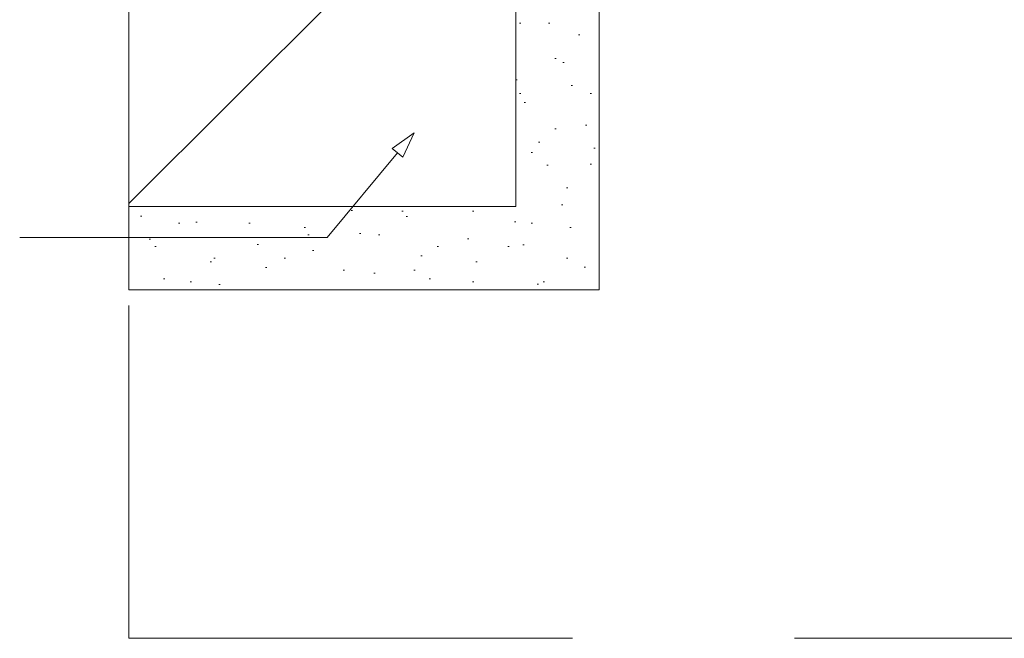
# Paper-space layout 'AD-02 DETAL MONTAŻU DRZWI' of a CAD drawing. Header units: millimetres. Extents: x 0 to 594, y 0 to 550.
# Tile 27 of 99: x 94 to 129, y 187 to 209. Entities that reach past the tile are written whole.
import ezdxf
from ezdxf.xclip import XClip

# ---------------------------------------------------------------- set-up
doc = ezdxf.new("R2010")
doc.units = ezdxf.units.MM
doc.header["$MEASUREMENT"] = 0
doc.header["$XCLIPFRAME"] = 0
doc.linetypes.add('przerywama detal', pattern=[120, 80, -40])
doc.layers.add('A_stolarka', color=7, linetype='Continuous')
for name, color, linetype, lineweight, true_color in [('A_stolarka_Nr_pióra__10', 7, 'Continuous', 13, 0x4b4b4b), ('A_stolarka_Nr_pióra__170', 7, 'Continuous', 5, 0x1c1c1c), ('A_stolarka_Nr_pióra__7', 7, 'Continuous', 18, 0x171717)]:
    doc.layers.add(name, color=color, linetype=linetype, lineweight=lineweight, true_color=true_color)

# ---------------------------------------------------------------- blocks, each defined once
blk = doc.blocks.new('Rysunek_2_2', base_point=(-46914.584, -27095.2))
at = {"layer": 'A_stolarka', "linetype": 'Continuous', "lineweight": 0, "true_color": 0x4b4b4b}
h = blk.add_hatch(dxfattribs=at)
h.set_pattern_fill('BLOCZKI_CERAMICZNE_0002', color=251, style=0, pattern_type=2)
h.set_pattern_definition([(45, (-46914.584, -27095.2), (-14.1421356, 14.1421356), [])])
h.paths.add_polyline_path([(97.585, 202.728), (111.542, 202.728), (111.542, 216.856), (109.627, 216.856), (109.627, 217.143), (109.227, 217.143), (109.227, 216.856), (108.627, 216.856), (108.627, 217.193), (108.227, 217.193), (108.227, 216.856, -0.420204), (106.227, 216.856), (105.627, 216.856), (105.627, 217.323), (105.227, 217.323), (105.227, 216.856), (104.627, 216.856), (104.627, 217.373), (104.227, 217.373), (104.227, 216.856, -0.420204), (102.227, 216.856), (101.627, 216.856), (101.627, 217.523), (101.227, 217.523), (101.227, 216.856), (100.827, 216.856), (100.327, 217.223), (100.327, 217.723), (100.491, 217.723), (100.26, 217.856), (100.491, 217.989), (100.327, 217.989), (100.327, 218.489), (100.372, 218.523), (100.827, 218.856), (101.227, 218.856), (101.227, 218.189), (101.627, 218.189), (101.627, 218.856), (102.227, 218.856, -0.420202), (104.227, 218.856), (104.227, 218.339), (104.627, 218.339), (104.627, 218.856), (105.227, 218.856), (105.227, 218.389), (105.627, 218.389), (105.627, 218.856), (106.227, 218.856, -0.420202), (108.227, 218.856), (108.227, 218.519), (108.627, 218.519), (108.627, 218.856), (109.227, 218.856), (109.227, 218.569), (109.627, 218.569), (109.627, 218.856), (111.542, 218.856), (111.542, 232.735), (97.585, 232.735)])
h = blk.add_hatch(dxfattribs=at)
h.set_pattern_fill('TYNK1_2_0002', color=251, style=0, pattern_type=2)
h.set_pattern_definition([(45, (-46914.5838, -27091.2), (-1.272792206, 1.272792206), [0, -1.2, 0, -1.8]), (110, (-46910.5838, -27091.2), (1.69144672, 0.61563626), [0, -0.88, 0, -1.52])])
h.paths.add_polyline_path([(97.585, 199.728), (114.543, 199.728), (114.543, 216.856), (114.127, 216.856), (114.127, 216.656), (113.927, 216.656), (113.927, 216.856), (111.542, 216.856), (111.542, 202.728), (97.585, 202.728)])
at = {"layer": 'A_stolarka_Nr_pióra__10', "color": 251, "linetype": 'przerywama detal', "lineweight": 13, "ltscale": 0.2, "true_color": 0x4b4b4b}
for p, q in [((97.585, 247.152), (97.585, 187.152)), ((97.585, 187.152), (157.585, 187.152))]:
    blk.add_line(p, q, dxfattribs=at)
at = {"layer": 'A_stolarka_Nr_pióra__10', "color": 251, "linetype": 'Continuous', "lineweight": 13, "ltscale": 0.2, "true_color": 0x4b4b4b, "flags": 128}
blk.add_lwpolyline([(111.542, 216.856), (111.542, 202.728), (97.585, 202.728), (97.585, 232.735)], dxfattribs=at)
blk.add_lwpolyline([(97.585, 199.728), (97.585, 202.728), (111.542, 202.728), (111.542, 216.856), (113.927, 216.856), (113.927, 216.656), (114.127, 216.656), (114.127, 216.856), (114.543, 216.856), (114.543, 199.728)], close=True, dxfattribs=at)
at = {"layer": 'A_stolarka_Nr_pióra__170', "color": 250, "linetype": 'Continuous', "lineweight": 5, "ltscale": 0.2, "true_color": 0x1c1c1c}
for p, q in [((107.274, 204.665), (104.732, 201.609)), ((104.732, 201.609), (93.644, 201.609))]:
    blk.add_line(p, q, dxfattribs=at)
at = {"layer": 'A_stolarka_Nr_pióra__7', "color": 250, "linetype": 'Continuous', "lineweight": 18, "ltscale": 0.2, "true_color": 0x171717}
for p, q in [((107.871, 205.383), (107.082, 204.825)), ((107.871, 205.383), (107.466, 204.505)), ((107.466, 204.505), (107.082, 204.825))]:
    blk.add_line(p, q, dxfattribs=at)

psp = doc.layouts.new('AD-02 DETAL MONTAŻU DRZWI')

# ---------------------------------------------------------------- block references
at = {"color": 37, "linetype": 'Continuous', "lineweight": 5, "true_color": 0x656532}
ref = psp.add_blockref('Rysunek_2_2', (-46914.584, -27095.2), dxfattribs=at)
XClip(ref).set_block_clipping_path([(33.2101829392, 4.9001792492), (292.97782874, 254.0652997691)])

doc.saveas('drawing.dxf')
